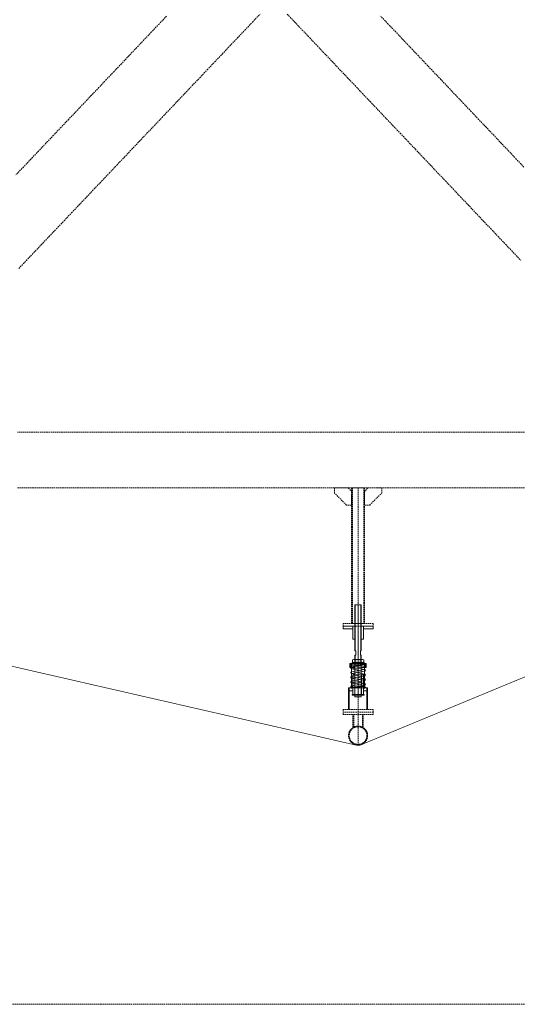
# Model space of a CAD drawing. Header units: millimetres. Extents: x -176817 to 571382, y -58489 to 156123.
# Tile 171 of 256: x 141726 to 144048, y -20232 to -15640. Entities that reach past the tile are written whole.
import ezdxf

# ---------------------------------------------------------------- set-up
doc = ezdxf.new("R2010")
doc.units = ezdxf.units.MM
doc.header["$LTSCALE"] = 0.2
for name, pattern in [('AM_ISO08W050', [18, 12, -1.5, 3, -1.5]), ('AM_ISO08W050x2', [9, 6, -0.75, 1.5, -0.75]), ('HIDDEN', [9.525, 6.35, -3.175])]:
    doc.linetypes.add(name, pattern=pattern)
for name, color, linetype, lineweight in [('-A Siatka', 30, 'Continuous', 35), ('-AAA Podkład', 252, 'Continuous', 13), ('-AAA Widok', 2, 'Continuous', 30), ('-AAA Wymiar', 1, 'Continuous', 18), ('AM_0N', 7, 'Continuous', 13), ('AM_7N', 4, 'AM_ISO08W050', 13)]:
    doc.layers.add(name, color=color, linetype=linetype, lineweight=lineweight)

# ---------------------------------------------------------------- blocks, each defined once
blk = doc.blocks.new('Profil rev.B')
at = {"layer": '-A Siatka', "linetype": 'HIDDEN', "const_width": 3, "elevation": 0}
blk.add_lwpolyline([(1439, 1112.9), (1439, 1059.1), (3539.7, 577.6, 0.125183), (3555.4, 578.4), (4714.1, 1058.5), (4714.1, 1112.9)], format="xyb", dxfattribs=at)
blk = doc.blocks.new('*U1083')
at = {"layer": 'AM_0N'}
for p, q in [((-28, 230.6), (28, 230.6)), ((-28, 226.6), (-28, 230.6)), ((28, 230.6), (28, 226.6)), ((28, 226.6), (-28, 226.6))]:
    blk.add_line(p, q, dxfattribs=at)
at = {"layer": 'AM_7N', "linetype": 'AM_ISO08W050x2'}
blk.add_line((0, 233.6), (0, 223.6), dxfattribs=at)
blk = doc.blocks.new('*U1084')
at = {"layer": 'AM_0N'}
for p, q in [((33.8, 222.6), (-33, 222.6)), ((29.3, 219.8), (-30.7, 209)), ((-30.7, 201.1), (7.4, 194.3)), ((29.3, 198.2), (-30.7, 187.4)), ((-2.7, 214.1), (-30.3, 215.9)), ((-29.7, 215.9), (30.3, 219.9)), ((-29.3, 201.1), (30.7, 211.9)), ((-29.3, 179.5), (30.7, 190.3)), ((30.7, 198.2), (-7.4, 205.1)), ((30, 219.9), (30.3, 219.9)), ((-30.7, 179.5), (7.4, 172.7)), ((29.3, 176.6), (-30.7, 165.8)), ((-30.7, 157.9), (7.4, 151.1)), ((29.3, 155), (-30.7, 144.2)), ((-29.3, 157.9), (30.7, 168.7)), ((-29.3, 136.3), (30.7, 147.1)), ((30.7, 176.6), (-7.4, 183.5)), ((30.7, 155), (-7.4, 161.9)), ((30.7, 133.4), (-7.4, 140.3)), ((-33.8, 112), (33, 112)), ((-30.7, 136.3), (7.4, 129.5)), ((29.3, 133.4), (-30.7, 122.6)), ((29.7, 118.7), (-30.3, 114.7)), ((-30, 114.7), (-30.3, 114.7)), ((-29.3, 114.7), (30.7, 125.5)), ((2.7, 120.5), (30.3, 118.7))]:
    blk.add_line(p, q, dxfattribs=at)
for centre, start, end in [((-30, 219.9), 138.0181, 273.8226), ((-30, 205.1), 100.2034, 280.2034), ((-30, 183.5), 100.2034, 280.2034), ((30, 215.9), 280.2034, 100.2034), ((30, 194.3), 280.2034, 100.2034), ((30, 223.9), 273.8226, 340.5288), ((-30, 161.9), 100.2034, 280.2034), ((-30, 140.3), 100.2034, 280.2034), ((30, 172.7), 280.2034, 100.2034), ((30, 151.1), 280.2034, 100.2034), ((-30, 118.7), 100.2034, 280.2034), ((-30, 110.7), 93.8226, 160.5288), ((30, 129.5), 280.2034, 100.2034), ((30, 114.7), 318.0181, 93.8226)]:
    blk.add_arc(centre, 4, start, end, dxfattribs=at)
at = {"layer": 'AM_7N', "linetype": 'AM_ISO08W050x2'}
for p, q in [((-30, 109), (-30, 225.6)), ((0, 109), (0, 225.6)), ((30, 109), (30, 225.6))]:
    blk.add_line(p, q, dxfattribs=at)
blk = doc.blocks.new('*U1085')
at = {"layer": 'AM_0N'}
for p, q in [((-28, 82), (28, 82)), ((-28, 78), (-28, 82)), ((28, 78), (-28, 78)), ((28, 82), (28, 78))]:
    blk.add_line(p, q, dxfattribs=at)
at = {"layer": 'AM_7N', "linetype": 'AM_ISO08W050x2'}
blk.add_line((0, 85), (0, 75), dxfattribs=at)
blk = doc.blocks.new('*U1086')
at = {"layer": 'AM_0N'}
for p, q in [((-26.6, 242.6), (-21.4, 245.6)), ((-26.6, 242.6), (-26.6, 233.6)), ((-26.6, 233.6), (-21.4, 230.6)), ((21.3, 245.6), (-21.4, 245.6)), ((21.3, 230.6), (-21.4, 230.6)), ((-13.3, 242.6), (-13.3, 233.6)), ((13.3, 242.6), (13.3, 233.6)), ((26.6, 242.6), (21.3, 245.6)), ((26.6, 233.6), (21.3, 230.6)), ((26.6, 242.6), (26.6, 233.6))]:
    blk.add_line(p, q, dxfattribs=at)
for centre, radius, start, end in [((-19.9, 232.9), 11.7, 55.5615, 115.5615), ((-19.9, 243.3), 11.7, 244.4385, 304.4385), ((0, 200.7), 43.9, 72.383, 107.617), ((0, 275.4), 43.9, 252.383, 287.617), ((19.9, 232.9), 11.7, 64.4385, 124.4385), ((19.9, 243.3), 11.7, 235.5615, 295.5615)]:
    blk.add_arc(centre, radius, start, end, dxfattribs=at)
at = {"layer": 'AM_7N', "linetype": 'AM_ISO08W050x2'}
blk.add_line((0, 248.6), (0, 227.6), dxfattribs=at)
blk = doc.blocks.new('A$C09B41FFC')
at = {"layer": '-AAA Podkład', "color": 7}
for p, q in [((-13, 500), (-13, 284.6)), ((0, 500), (0, 70)), ((13, 500), (13, 284.6)), ((-13, 264.6), (-13, 214.6)), ((13, 264.6), (13, 214.6)), ((-16, 222.6), (-16, 226.6)), ((-15, 222.6), (15, 222.6)), ((-15, 214.6), (15, 214.6)), ((16, 222.6), (16, 226.6)), ((-16.2, 172.6), (-15, 172.6)), ((-15.2, 171.6), (-15, 171.6)), ((15, 172.6), (16.2, 172.6)), ((15, 171.6), (15.2, 171.6)), ((-16.2, 82), (-15, 82)), ((-16.2, 82), (-15, 82)), ((-15.2, 83), (-15, 83)), ((16.2, 82, 0), (15, 82, 0)), ((21.2, 82), (20, 82))]:
    blk.add_line(p, q, dxfattribs=at)
for points in [[(15, 284.6), (15, 498), (13, 500), (-13, 500), (-15, 498), (-15, 284.6)], [(-15, 264.6), (-10.5, 264.6), (-10.5, 284.6), (-15, 284.6)], [(15, 264.6), (10.5, 264.6), (10.5, 284.6), (15, 284.6)], [(-15, 264.6), (-15, 72), (-13, 70), (13, 70), (15, 72), (15, 264.6)], [(-15, 226.6), (-38.1, 226.6), (-38.1, 222.6), (-15, 222.6)], [(-15, 222.6), (-38.1, 222.6), (-38.1, 207.6), (-15, 207.6)], [(15, 226.6), (38.1, 226.6), (38.1, 222.6), (15, 222.6)], [(15, 222.6), (38.1, 222.6), (38.1, 207.6), (15, 207.6)], [(-25, 112), (-41.2, 112), (-41.2, 98), (-25, 98)], [(25, 98), (41.3, 98), (41.3, 112), (25, 112)]]:
    blk.add_lwpolyline(points, dxfattribs=at)
at = {"layer": '-AAA Podkład', "color": 7, "elevation": 0}
for points in [[(-25, 400), (-70, 400), (-70, 388), (-25, 388)], [(25, 388), (70, 388), (70, 400), (25, 400)], [(-44.4, 12), (-44.4, 112), (-41.2, 112), (-41.2, 12)], [(44.5, 12), (44.5, 112), (41.3, 112), (41.3, 12)]]:
    blk.add_lwpolyline(points, dxfattribs=at)
for points in [[(-25, 340), (-25, 400), (-14.2, 400), (-13.2, 399), (-13.2, 341), (-14.2, 340)], [(25, 340), (25, 400), (14.2, 400), (13.2, 399), (13.2, 341), (14.2, 340)]]:
    blk.add_lwpolyline(points, close=True, dxfattribs=at)
at = {"layer": '-AAA Podkład', "color": 7}
for points in [[(-38.1, 207.6), (-35.2, 207.6), (-35.2, 222.6), (-38.1, 222.6)], [(38.1, 207.6), (35.2, 207.6), (35.2, 222.6), (38.1, 222.6)], [(-25, 172.6), (-25, 82), (-16.2, 82), (-15.2, 83), (-15.2, 171.6), (-16.2, 172.6)], [(25, 172.6), (25, 82), (16.2, 82), (15.2, 83), (15.2, 171.6), (16.2, 172.6)]]:
    blk.add_lwpolyline(points, close=True, dxfattribs=at)
blk.add_circle((-30, 118.7), 4, dxfattribs=at)
for points in [[(-25, 112), (-25, 113), (-26, 112)], [(25, 112), (25, 113), (26, 112)]]:
    blk.add_solid(points, dxfattribs=at)
for name in ['*U1083', '*U1086', '*U1084', '*U1085']:
    blk.add_blockref(name, (0, 0), dxfattribs=at)
blk = doc.blocks.new('Podkład rev.B')
at = {"layer": '-AAA Podkład', "linetype": 'HIDDEN', "ltscale": 5}
for p, q in [((4244, -35507.5, 0), (4244, -36140.5, 0)), ((4244, -36706.9, 0), (4244, -36452.5)), ((4219.9, -36625.2, 0), (4219.9, -36564.5, 0)), ((4223.9, -36622.9, 0), (4223.9, -36564.5, 0)), ((4264.2, -36622.9, 0), (4264.2, -36564.5, 0)), ((4268.2, -36625.2, 0), (4268.2, -36564.5, 0))]:
    blk.add_line(p, q, dxfattribs=at)
at = {"layer": '-AAA Podkład', "linetype": 'HIDDEN', "ltscale": 5, "elevation": 0}
for points in [[(36922.7, -30525.7), (-1301.7, -30525.7), (-1301.7, -37915.8), (36922.7, -37915.8)], [(4214, -35587.5), (4190, -35587.5), (4134, -35531.5), (4134, -35507.5), (4198, -35507.5), (4214, -35523.5)], [(4274, -36140.5), (4214, -36140.5), (4214, -35507.5), (4274, -35507.5)], [(4274, -35587.5), (4298, -35587.5), (4354, -35531.5), (4354, -35507.5), (4290, -35507.5), (4274, -35523.5)], [(4314, -36152.5), (4174, -36152.5), (4174, -36140.5), (4314, -36140.5)], [(4314, -36540.5), (4174, -36540.5), (4174, -36552.5), (4314, -36552.5)], [(4314, -36564.5), (4174, -36564.5), (4174, -36552.5), (4314, -36552.5)]]:
    blk.add_lwpolyline(points, close=True, dxfattribs=at)
at = {"layer": '-AAA Podkład', "linetype": 'HIDDEN', "ltscale": 5}
for points in [[(3350.8, -33306.6), (3315.7, -33343.7), (3280.5, -33380.7), (3245.4, -33417.8), (3210.2, -33454.9), (3175, -33491.9), (3139.9, -33529), (3104.7, -33566), (3069.6, -33603.1), (3034.4, -33640.2), (2999.3, -33677.2), (2964.1, -33714.3), (2929, -33751.3), (2893.8, -33788.4), (2858.6, -33825.5), (2823.5, -33862.5), (2788.3, -33899.6), (2753.2, -33936.6), (2718, -33973.7), (2682.9, -34010.8), (2647.7, -34047.8)], [(2661.7, -34483.5), (2696.8, -34446.5), (2732, -34409.4), (2767.1, -34372.3), (2802.3, -34335.3), (2837.5, -34298.2), (2872.6, -34261.2), (2907.8, -34224.1), (2942.9, -34187.1), (2978.1, -34150), (3013.2, -34112.9), (3048.4, -34075.9), (3083.5, -34038.8), (3118.7, -34001.8), (3153.9, -33964.7), (3189, -33927.6), (3224.2, -33890.6), (3259.3, -33853.5), (3294.5, -33816.5), (3329.6, -33779.4), (3364.8, -33742.3), (3400, -33705.3), (3435.1, -33668.2), (3470.3, -33631.2), (3505.4, -33594.1), (3540.6, -33557), (3575.7, -33520), (3610.9, -33482.9), (3646, -33445.9), (3681.2, -33408.8), (3716.4, -33371.7), (3751.5, -33334.7), (3786.7, -33297.6)], [(5017.1, -34010.8), (4982, -33973.7), (4946.8, -33936.6), (4911.7, -33899.6), (4876.5, -33862.5), (4841.4, -33825.5), (4806.2, -33788.4), (4771, -33751.3), (4735.9, -33714.3), (4700.7, -33677.2), (4665.6, -33640.2), (4630.4, -33603.1), (4595.3, -33566), (4560.1, -33529), (4525, -33491.9), (4489.8, -33454.9), (4454.6, -33417.8), (4419.5, -33380.7), (4384.3, -33343.7), (4349.2, -33306.6)], [(3913.3, -33297.6), (3948.5, -33334.7), (3983.6, -33371.7), (4018.8, -33408.8), (4054, -33445.9), (4089.1, -33482.9), (4124.3, -33520), (4159.4, -33557), (4194.6, -33594.1), (4229.7, -33631.2), (4264.9, -33668.2), (4300, -33705.3), (4335.2, -33742.3), (4370.4, -33779.4), (4405.5, -33816.5), (4440.7, -33853.5), (4475.8, -33890.6), (4511, -33927.6), (4546.1, -33964.7), (4581.3, -34001.8), (4616.5, -34038.8), (4651.6, -34075.9), (4686.8, -34112.9), (4721.9, -34150), (4757.1, -34187.1), (4792.2, -34224.1), (4827.4, -34261.2), (4862.5, -34298.2), (4897.7, -34335.3), (4932.9, -34372.3), (4968, -34409.4), (5003.2, -34446.5)], [(5045.3, -35247.5), (4975, -35247.5), (4904.7, -35247.5), (4834.4, -35247.5), (4764.1, -35247.5), (4693.8, -35247.5), (4623.4, -35247.5), (4553.1, -35247.5), (4482.8, -35247.5), (4412.5, -35247.5), (4342.2, -35247.5), (4271.9, -35247.5), (4201.6, -35247.5), (4131.3, -35247.5), (4060.9, -35247.5), (3990.6, -35247.5), (3920.3, -35247.5), (3850, -35247.5), (3779.7, -35247.5), (3709.4, -35247.5), (3639.1, -35247.5), (3568.8, -35247.5), (3498.4, -35247.5), (3428.1, -35247.5), (3357.8, -35247.5), (3287.5, -35247.5), (3217.2, -35247.5), (3146.9, -35247.5), (3076.6, -35247.5), (3006.3, -35247.5), (2935.9, -35247.5), (2865.6, -35247.5), (2795.3, -35247.5), (2725, -35247.5), (2654.7, -35247.5)], [(2654.7, -35507.5), (2725, -35507.5), (2795.3, -35507.5), (2865.6, -35507.5), (2935.9, -35507.5), (3006.3, -35507.5), (3076.6, -35507.5), (3146.9, -35507.5), (3217.2, -35507.5), (3287.5, -35507.5), (3357.8, -35507.5), (3428.1, -35507.5), (3498.4, -35507.5), (3568.8, -35507.5), (3639.1, -35507.5), (3709.4, -35507.5), (3779.7, -35507.5), (3850, -35507.5), (3920.3, -35507.5), (3990.6, -35507.5), (4060.9, -35507.5), (4131.3, -35507.5), (4201.6, -35507.5), (4271.9, -35507.5), (4342.2, -35507.5), (4412.5, -35507.5), (4482.8, -35507.5), (4553.1, -35507.5), (4623.4, -35507.5), (4693.8, -35507.5), (4764.1, -35507.5), (4834.4, -35507.5), (4904.7, -35507.5), (4975, -35507.5), (5045.3, -35507.5)]]:
    blk.add_lwpolyline(points, dxfattribs=at)
at = {"layer": '-AAA Podkład', "linetype": 'HIDDEN', "ltscale": 5, "elevation": 0}
for points in [[(4218, -36140.5), (4218, -35507.5)], [(4270, -35507.5), (4270, -36140.5)]]:
    blk.add_lwpolyline(points, dxfattribs=at)
at = {"layer": '-AAA Podkład', "linetype": 'HIDDEN', "ltscale": 5}
for radius in [44.5, 41.2]:
    blk.add_circle((4244, -36662.5, 0), radius, dxfattribs=at)
blk.add_blockref('A$C09B41FFC', (4244, -36552.5, 0), dxfattribs=at)

msp = doc.modelspace()

# ---------------------------------------------------------------- block references
at = {"layer": '-AAA Widok'}
msp.add_blockref('Profil rev.B', (139759.1948, -19601.9278, 0), dxfattribs=at)
at = {"layer": '-AAA Wymiar'}
msp.add_blockref('Podkład rev.B', (139060.9118, 17683.4632, 0), dxfattribs=at)

doc.saveas('drawing.dxf')
